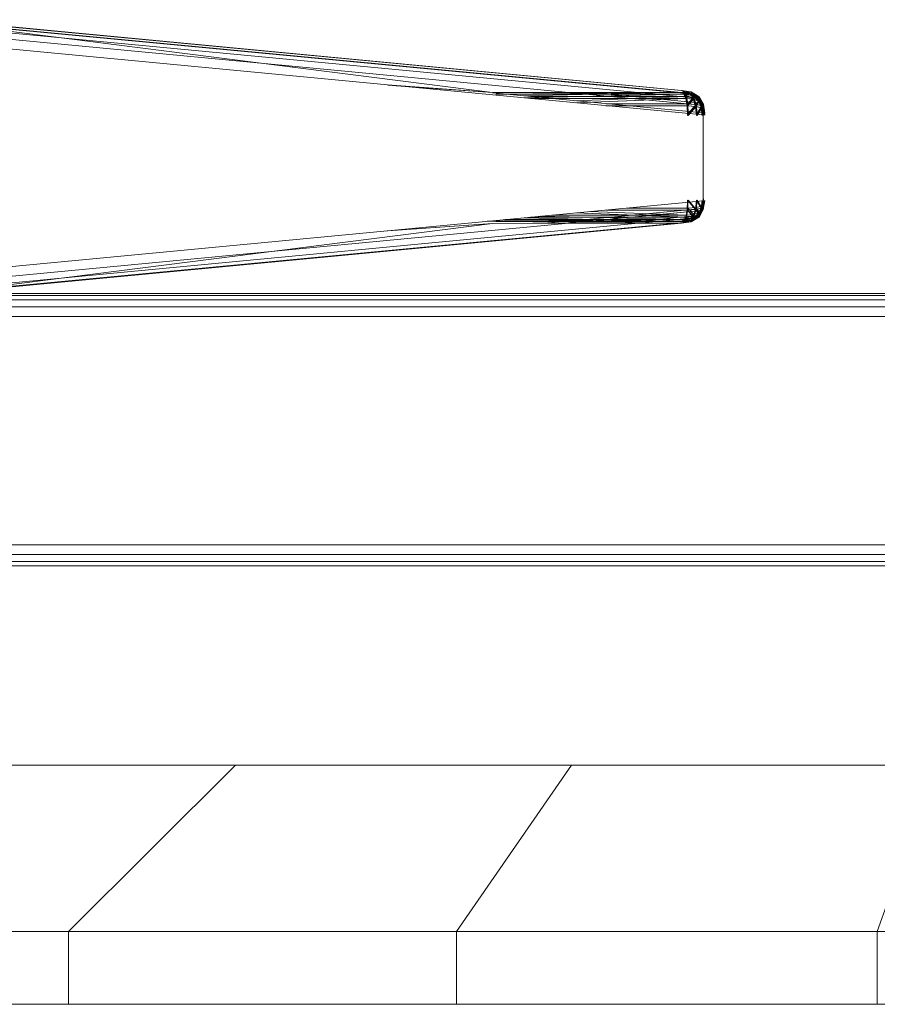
# Model space of a CAD drawing. Header units: millimetres. Extents: x 1 to 3476, y -521 to 159.
# Tile 40 of 130: x 1132 to 1155, y 133 to 159. Entities that reach past the tile are written whole.
import ezdxf

# ---------------------------------------------------------------- set-up
doc = ezdxf.new("R2010")
doc.units = ezdxf.units.MM
doc.layers.add('VG491211CA_dwg', color=8, linetype='Continuous', lineweight=9)

# ---------------------------------------------------------------- blocks, each defined once
blk = doc.blocks.new('VG491211CA_dwg-300031-Północ')
at = {"color": 18, "lineweight": 9}
for p, q in [((-777.657, 158.862), (-757.66, 156.965)), ((-777.657, 158.862), (-762.703, 156.97)), ((-757.646, 156.965), (-777.624, 158.862)), ((-762.705, 156.97), (-777.624, 158.862)), ((-777.615, 158.915), (-757.645, 157.018)), ((-757.644, 157.018), (-777.598, 158.915)), ((-757.392, 156.928), (-777.286, 158.817)), ((-757.211, 156.817), (-777.045, 158.7)), ((-776.901, 158.509), (-757.102, 156.63)), ((-776.852, 158.246), (-757.066, 156.367)), ((-762.703, 156.97), (-765.508, 157.169)), ((-765.502, 157.168), (-762.705, 156.97)), ((-762.703, 156.97), (-765.283, 157.147)), ((-762.705, 156.97), (-757.646, 156.965)), ((-757.66, 156.965), (-762.703, 156.97)), ((-762.611, 156.924), (-757.646, 156.965)), ((-761.875, 156.878), (-757.569, 156.975)), ((-757.57, 156.975), (-761.874, 156.878)), ((-757.116, 156.63), (-760.68, 156.968)), ((-757.1, 156.683), (-760.088, 156.967)), ((-760.085, 156.967), (-757.099, 156.683)), ((-757.225, 156.817), (-758.795, 156.966)), ((-757.66, 156.965), (-757.406, 156.928)), ((-757.66, 156.965), (-757.354, 156.885)), ((-757.646, 156.965), (-757.571, 156.921)), ((-757.392, 156.928), (-757.646, 156.965)), ((-757.646, 156.965), (-757.341, 156.885)), ((-757.645, 157.018), (-757.391, 156.982)), ((-757.645, 157.018), (-757.339, 156.938)), ((-757.644, 157.018), (-757.569, 156.975)), ((-757.39, 156.982), (-757.644, 157.018)), ((-757.644, 157.018), (-757.338, 156.938)), ((-757.516, 156.858), (-757.57, 156.975)), ((-757.339, 156.938), (-757.57, 156.975)), ((-757.57, 156.975), (-757.322, 156.84)), ((-757.569, 156.975), (-757.516, 156.858)), ((-757.569, 156.975), (-757.321, 156.84)), ((-757.569, 156.975), (-757.338, 156.938)), ((-757.391, 156.982), (-757.209, 156.87)), ((-757.391, 156.982), (-757.168, 156.846)), ((-757.391, 156.982), (-757.339, 156.938)), ((-757.208, 156.87), (-757.39, 156.982)), ((-757.338, 156.938), (-757.39, 156.982)), ((-757.39, 156.982), (-757.167, 156.846)), ((-762.703, 156.957), (-757.062, 156.421)), ((-762.611, 156.924), (-757.571, 156.921)), ((-757.585, 156.921), (-761.855, 156.822)), ((-761.855, 156.822), (-757.571, 156.921)), ((-761.684, 156.806), (-757.531, 156.805)), ((-757.518, 156.805), (-761.684, 156.806)), ((-757.516, 156.858), (-761.675, 156.859)), ((-761.675, 156.859), (-757.516, 156.858)), ((-757.516, 156.858), (-760.506, 156.748)), ((-760.505, 156.748), (-757.516, 156.858)), ((-760.485, 156.692), (-757.531, 156.805)), ((-757.518, 156.805), (-760.484, 156.692)), ((-757.531, 156.805), (-757.585, 156.921)), ((-757.354, 156.885), (-757.585, 156.921)), ((-757.585, 156.921), (-757.337, 156.786)), ((-757.571, 156.921), (-757.518, 156.805)), ((-757.571, 156.921), (-757.324, 156.786)), ((-757.571, 156.921), (-757.341, 156.885)), ((-757.499, 156.615), (-757.531, 156.805)), ((-757.531, 156.805), (-757.337, 156.786)), ((-757.518, 156.805), (-757.486, 156.615)), ((-757.324, 156.786), (-757.518, 156.805)), ((-757.516, 156.858), (-757.483, 156.668)), ((-757.484, 156.668), (-757.516, 156.858)), ((-757.321, 156.84), (-757.516, 156.858)), ((-757.516, 156.858), (-757.322, 156.84)), ((-757.499, 156.615), (-757.337, 156.786)), ((-757.486, 156.615), (-757.324, 156.786)), ((-757.484, 156.668), (-757.322, 156.84)), ((-757.483, 156.668), (-757.321, 156.84)), ((-757.406, 156.928), (-757.225, 156.817)), ((-757.406, 156.928), (-757.184, 156.792)), ((-757.406, 156.928), (-757.354, 156.885)), ((-757.211, 156.817), (-757.392, 156.928)), ((-757.341, 156.885), (-757.392, 156.928)), ((-757.392, 156.928), (-757.17, 156.792)), ((-757.184, 156.792), (-757.354, 156.885)), ((-757.354, 156.885), (-757.19, 156.732)), ((-757.354, 156.885), (-757.337, 156.786)), ((-757.324, 156.786), (-757.341, 156.885)), ((-757.341, 156.885), (-757.176, 156.732)), ((-757.341, 156.885), (-757.17, 156.792)), ((-757.168, 156.846), (-757.339, 156.938)), ((-757.339, 156.938), (-757.175, 156.785)), ((-757.339, 156.938), (-757.322, 156.84)), ((-757.321, 156.84), (-757.338, 156.938)), ((-757.338, 156.938), (-757.174, 156.785)), ((-757.338, 156.938), (-757.167, 156.846)), ((-757.337, 156.786), (-757.19, 156.732)), ((-757.337, 156.786), (-757.274, 156.597)), ((-757.176, 156.732), (-757.324, 156.786)), ((-757.261, 156.597), (-757.324, 156.786)), ((-757.322, 156.84), (-757.175, 156.785)), ((-757.322, 156.84), (-757.259, 156.65)), ((-757.174, 156.785), (-757.321, 156.84)), ((-757.258, 156.65), (-757.321, 156.84)), ((-757.274, 156.597), (-757.19, 156.732)), ((-757.261, 156.597), (-757.176, 156.732)), ((-757.259, 156.65), (-757.175, 156.785)), ((-757.258, 156.65), (-757.174, 156.785)), ((-757.225, 156.817), (-757.116, 156.63)), ((-757.184, 156.792), (-757.225, 156.817)), ((-757.102, 156.63), (-757.211, 156.817)), ((-757.17, 156.792), (-757.211, 156.817)), ((-757.209, 156.87), (-757.1, 156.683)), ((-757.168, 156.846), (-757.209, 156.87)), ((-757.099, 156.683), (-757.208, 156.87)), ((-757.167, 156.846), (-757.208, 156.87)), ((-757.19, 156.732), (-757.184, 156.792)), ((-757.19, 156.732), (-757.12, 156.562)), ((-757.082, 156.604), (-757.19, 156.732)), ((-757.082, 156.604), (-757.184, 156.792)), ((-757.116, 156.63), (-757.184, 156.792)), ((-757.176, 156.732), (-757.17, 156.792)), ((-757.069, 156.604), (-757.176, 156.732)), ((-757.106, 156.562), (-757.176, 156.732)), ((-757.175, 156.785), (-757.168, 156.846)), ((-757.175, 156.785), (-757.104, 156.615)), ((-757.067, 156.658), (-757.175, 156.785)), ((-757.174, 156.785), (-757.167, 156.846)), ((-757.065, 156.658), (-757.174, 156.785)), ((-757.103, 156.615), (-757.174, 156.785)), ((-757.17, 156.792), (-757.069, 156.604)), ((-757.102, 156.63), (-757.17, 156.792)), ((-757.067, 156.658), (-757.168, 156.846)), ((-757.1, 156.683), (-757.168, 156.846)), ((-757.167, 156.846), (-757.065, 156.658)), ((-757.099, 156.683), (-757.167, 156.846)), ((-759.673, 156.615), (-757.499, 156.615)), ((-757.486, 156.615), (-759.673, 156.615)), ((-757.483, 156.668), (-759.666, 156.668)), ((-759.666, 156.668), (-757.484, 156.668)), ((-757.488, 156.351), (-757.499, 156.615)), ((-757.499, 156.615), (-757.274, 156.597)), ((-757.488, 156.351), (-757.274, 156.597)), ((-757.486, 156.615), (-757.475, 156.351)), ((-757.261, 156.597), (-757.486, 156.615)), ((-757.474, 156.405), (-757.484, 156.668)), ((-757.484, 156.668), (-757.259, 156.65)), ((-757.483, 156.668), (-757.473, 156.405)), ((-757.258, 156.65), (-757.483, 156.668)), ((-757.475, 156.351), (-757.261, 156.597)), ((-757.474, 156.405), (-757.259, 156.65)), ((-757.473, 156.405), (-757.258, 156.65)), ((-757.274, 156.597), (-757.12, 156.562)), ((-757.274, 156.597), (-757.245, 156.352)), ((-757.106, 156.562), (-757.261, 156.597)), ((-757.232, 156.352), (-757.261, 156.597)), ((-757.259, 156.65), (-757.104, 156.615)), ((-757.259, 156.65), (-757.23, 156.406)), ((-757.103, 156.615), (-757.258, 156.65)), ((-757.229, 156.406), (-757.258, 156.65)), ((-757.245, 156.352), (-757.12, 156.562)), ((-757.232, 156.352), (-757.106, 156.562)), ((-757.23, 156.406), (-757.104, 156.615)), ((-757.229, 156.406), (-757.103, 156.615)), ((-757.12, 156.562), (-757.082, 156.604)), ((-757.12, 156.562), (-757.096, 156.355)), ((-757.041, 156.36), (-757.12, 156.562)), ((-757.116, 156.63), (-757.079, 156.367)), ((-757.082, 156.604), (-757.116, 156.63)), ((-757.069, 156.604), (-757.106, 156.562)), ((-757.027, 156.36), (-757.106, 156.562)), ((-757.082, 156.355), (-757.106, 156.562)), ((-757.104, 156.615), (-757.067, 156.658)), ((-757.104, 156.615), (-757.08, 156.409)), ((-757.025, 156.414), (-757.104, 156.615)), ((-757.065, 156.658), (-757.103, 156.615)), ((-757.024, 156.414), (-757.103, 156.615)), ((-757.079, 156.409), (-757.103, 156.615)), ((-757.066, 156.367), (-757.102, 156.63)), ((-757.102, 156.63), (-757.069, 156.604)), ((-757.1, 156.683), (-757.063, 156.421)), ((-757.067, 156.658), (-757.1, 156.683)), ((-757.062, 156.421), (-757.099, 156.683)), ((-757.099, 156.683), (-757.065, 156.658)), ((-757.041, 156.36), (-757.082, 156.604)), ((-757.079, 156.367), (-757.082, 156.604)), ((-757.069, 156.604), (-757.027, 156.36)), ((-757.066, 156.367), (-757.069, 156.604)), ((-757.025, 156.414), (-757.067, 156.658)), ((-757.063, 156.421), (-757.067, 156.658)), ((-757.065, 156.658), (-757.024, 156.414)), ((-757.062, 156.421), (-757.065, 156.658)), ((-757.066, 156.367), (-757.066, 154.071)), ((-757.066, 154.071), (-776.852, 152.192)), ((-757.499, 153.823), (-757.488, 154.087)), ((-757.488, 154.087), (-757.274, 153.841)), ((-757.475, 154.087), (-757.486, 153.823)), ((-757.475, 154.087), (-757.261, 153.841)), ((-757.245, 154.086), (-757.274, 153.841)), ((-757.261, 153.841), (-757.232, 154.086)), ((-757.245, 154.086), (-757.12, 153.876)), ((-757.232, 154.086), (-757.106, 153.876)), ((-757.096, 154.083), (-757.12, 153.876)), ((-757.041, 154.078), (-757.12, 153.876)), ((-757.079, 154.071), (-757.116, 153.808)), ((-757.106, 153.876), (-757.082, 154.083)), ((-757.027, 154.078), (-757.106, 153.876)), ((-757.102, 153.808), (-757.066, 154.071)), ((-757.063, 154.124), (-757.1, 153.862)), ((-757.099, 153.862), (-757.062, 154.124)), ((-757.082, 153.834), (-757.041, 154.078)), ((-757.079, 154.071), (-757.082, 153.834)), ((-757.027, 154.078), (-757.069, 153.834)), ((-757.066, 154.071), (-757.069, 153.834)), ((-757.102, 153.808), (-776.891, 151.93)), ((-757.099, 153.862), (-761.225, 153.47)), ((-760.68, 153.47), (-757.116, 153.808)), ((-760.658, 153.524), (-757.1, 153.862)), ((-757.499, 153.823), (-759.673, 153.823)), ((-759.673, 153.823), (-757.486, 153.823)), ((-759.108, 153.877), (-757.483, 153.877)), ((-757.484, 153.877), (-759.108, 153.877)), ((-757.531, 153.633), (-757.499, 153.823)), ((-757.486, 153.823), (-757.518, 153.633)), ((-757.483, 153.877), (-757.516, 153.687)), ((-757.516, 153.687), (-757.484, 153.877)), ((-757.274, 153.841), (-757.499, 153.823)), ((-757.499, 153.823), (-757.337, 153.652)), ((-757.486, 153.823), (-757.261, 153.841)), ((-757.486, 153.823), (-757.324, 153.652)), ((-757.259, 153.895), (-757.484, 153.877)), ((-757.484, 153.877), (-757.322, 153.705)), ((-757.483, 153.877), (-757.258, 153.895)), ((-757.483, 153.877), (-757.321, 153.705)), ((-757.274, 153.841), (-757.337, 153.652)), ((-757.324, 153.652), (-757.261, 153.841)), ((-757.259, 153.895), (-757.322, 153.705)), ((-757.321, 153.705), (-757.258, 153.895)), ((-757.12, 153.876), (-757.274, 153.841)), ((-757.274, 153.841), (-757.19, 153.706)), ((-757.261, 153.841), (-757.106, 153.876)), ((-757.261, 153.841), (-757.176, 153.706)), ((-757.104, 153.93), (-757.259, 153.895)), ((-757.259, 153.895), (-757.175, 153.76)), ((-757.258, 153.895), (-757.103, 153.93)), ((-757.258, 153.895), (-757.174, 153.76)), ((-757.116, 153.808), (-757.225, 153.621)), ((-757.211, 153.621), (-757.102, 153.808)), ((-757.1, 153.862), (-757.209, 153.675)), ((-757.208, 153.675), (-757.099, 153.862)), ((-757.12, 153.876), (-757.19, 153.706)), ((-757.082, 153.834), (-757.19, 153.706)), ((-757.184, 153.646), (-757.082, 153.834)), ((-757.116, 153.808), (-757.184, 153.646)), ((-757.176, 153.706), (-757.106, 153.876)), ((-757.069, 153.834), (-757.176, 153.706)), ((-757.104, 153.93), (-757.175, 153.76)), ((-757.067, 153.887), (-757.175, 153.76)), ((-757.174, 153.76), (-757.103, 153.93)), ((-757.065, 153.887), (-757.174, 153.76)), ((-757.069, 153.834), (-757.17, 153.646)), ((-757.102, 153.808), (-757.17, 153.646)), ((-757.168, 153.699), (-757.067, 153.887)), ((-757.1, 153.862), (-757.168, 153.699)), ((-757.065, 153.887), (-757.167, 153.699)), ((-757.099, 153.862), (-757.167, 153.699)), ((-757.082, 153.834), (-757.12, 153.876)), ((-757.116, 153.808), (-757.082, 153.834)), ((-757.106, 153.876), (-757.069, 153.834)), ((-757.067, 153.887), (-757.104, 153.93)), ((-757.103, 153.93), (-757.065, 153.887)), ((-757.069, 153.834), (-757.102, 153.808)), ((-757.1, 153.862), (-757.067, 153.887)), ((-757.065, 153.887), (-757.099, 153.862)), ((-777.007, 151.742), (-757.211, 153.621)), ((-757.644, 153.527), (-762.399, 153.564)), ((-757.569, 153.57), (-762.365, 153.568)), ((-761.855, 153.616), (-757.585, 153.517)), ((-757.571, 153.517), (-761.855, 153.616)), ((-757.531, 153.633), (-761.684, 153.632)), ((-761.684, 153.632), (-757.518, 153.633)), ((-757.569, 153.57), (-761.425, 153.657)), ((-761.424, 153.657), (-757.57, 153.57)), ((-761.118, 153.686), (-757.516, 153.687)), ((-757.516, 153.687), (-761.118, 153.686)), ((-757.531, 153.633), (-760.485, 153.746)), ((-760.484, 153.746), (-757.518, 153.633)), ((-760.104, 153.782), (-757.516, 153.687)), ((-757.516, 153.687), (-760.103, 153.782)), ((-759.345, 153.472), (-757.208, 153.675)), ((-757.225, 153.621), (-758.795, 153.472)), ((-757.209, 153.675), (-758.777, 153.526)), ((-757.66, 153.473), (-757.354, 153.553)), ((-757.646, 153.473), (-757.341, 153.553)), ((-757.645, 153.527), (-757.339, 153.607)), ((-757.391, 153.563), (-757.645, 153.527)), ((-757.644, 153.527), (-757.338, 153.607)), ((-757.569, 153.57), (-757.644, 153.527)), ((-757.644, 153.527), (-757.39, 153.563)), ((-757.585, 153.517), (-757.337, 153.652)), ((-757.585, 153.517), (-757.531, 153.633)), ((-757.585, 153.517), (-757.354, 153.553)), ((-757.571, 153.517), (-757.324, 153.652)), ((-757.518, 153.633), (-757.571, 153.517)), ((-757.341, 153.553), (-757.571, 153.517)), ((-757.57, 153.57), (-757.322, 153.705)), ((-757.57, 153.57), (-757.516, 153.687)), ((-757.57, 153.57), (-757.339, 153.607)), ((-757.569, 153.57), (-757.321, 153.705)), ((-757.516, 153.687), (-757.569, 153.57)), ((-757.338, 153.607), (-757.569, 153.57)), ((-757.337, 153.652), (-757.531, 153.633)), ((-757.518, 153.633), (-757.324, 153.652)), ((-757.516, 153.687), (-757.321, 153.705)), ((-757.322, 153.705), (-757.516, 153.687)), ((-757.406, 153.51), (-757.184, 153.646)), ((-757.225, 153.621), (-757.406, 153.51)), ((-757.354, 153.553), (-757.406, 153.51)), ((-757.392, 153.51), (-757.17, 153.646)), ((-757.392, 153.51), (-757.211, 153.621)), ((-757.392, 153.51), (-757.341, 153.553)), ((-757.391, 153.563), (-757.168, 153.699)), ((-757.209, 153.675), (-757.391, 153.563)), ((-757.339, 153.607), (-757.391, 153.563)), ((-757.39, 153.563), (-757.167, 153.699)), ((-757.39, 153.563), (-757.208, 153.675)), ((-757.39, 153.563), (-757.338, 153.607)), ((-757.354, 153.553), (-757.19, 153.706)), ((-757.337, 153.652), (-757.354, 153.553)), ((-757.354, 153.553), (-757.184, 153.646)), ((-757.341, 153.553), (-757.176, 153.706)), ((-757.341, 153.553), (-757.324, 153.652)), ((-757.17, 153.646), (-757.341, 153.553)), ((-757.339, 153.607), (-757.175, 153.76)), ((-757.322, 153.705), (-757.339, 153.607)), ((-757.339, 153.607), (-757.168, 153.699)), ((-757.338, 153.607), (-757.174, 153.76)), ((-757.338, 153.607), (-757.321, 153.705)), ((-757.167, 153.699), (-757.338, 153.607)), ((-757.19, 153.706), (-757.337, 153.652)), ((-757.324, 153.652), (-757.176, 153.706)), ((-757.175, 153.76), (-757.322, 153.705)), ((-757.321, 153.705), (-757.174, 153.76)), ((-757.184, 153.646), (-757.225, 153.621)), ((-757.211, 153.621), (-757.17, 153.646)), ((-757.168, 153.699), (-757.209, 153.675)), ((-757.208, 153.675), (-757.167, 153.699)), ((-757.19, 153.706), (-757.184, 153.646)), ((-757.17, 153.646), (-757.176, 153.706)), ((-757.175, 153.76), (-757.168, 153.699)), ((-757.167, 153.699), (-757.174, 153.76)), ((-757.66, 153.473), (-777.474, 151.594)), ((-762.703, 153.468), (-777.474, 151.595)), ((-777.471, 151.591), (-757.646, 153.473)), ((-777.471, 151.591), (-762.705, 153.468)), ((-777.2, 151.629), (-757.392, 153.51)), ((-765.51, 153.269), (-762.703, 153.468)), ((-762.705, 153.468), (-765.504, 153.27)), ((-757.644, 153.527), (-762.848, 153.522)), ((-762.848, 153.522), (-757.645, 153.527)), ((-757.646, 153.473), (-762.705, 153.468)), ((-762.703, 153.468), (-757.66, 153.473)), ((-757.571, 153.517), (-762.611, 153.514)), ((-757.646, 153.473), (-762.611, 153.514)), ((-757.406, 153.51), (-757.66, 153.473)), ((-757.571, 153.517), (-757.646, 153.473)), ((-757.646, 153.473), (-757.392, 153.51)), ((-707.235, 151.538), (-776.461, 151.538)), ((-707.004, 151.592), (-776.436, 151.592)), ((-776.761, 151.238), (-706.935, 151.238)), ((-776.573, 151.426), (-707.122, 151.426)), ((-777.023, 150.976), (-706.672, 150.976)), ((-706.672, 144.873), (-777.023, 144.873)), ((-706.935, 144.61), (-776.761, 144.61)), ((-707.122, 144.423), (-776.573, 144.423)), ((-776.461, 144.31), (-707.235, 144.31)), ((-777.45, 138.977), (-769.576, 138.977)), ((-769.576, 138.977), (-774.042, 134.525)), ((-769.576, 138.977), (-760.593, 138.977)), ((-760.593, 138.977), (-763.669, 134.525)), ((-760.593, 138.977), (-750.845, 138.977)), ((-750.845, 138.977), (-752.413, 134.525)), ((-783.134, 134.525), (-774.042, 134.525)), ((-774.042, 134.525), (-763.669, 134.525)), ((-774.042, 134.525), (-774.042, 132.579)), ((-763.669, 134.525), (-752.413, 134.525)), ((-763.669, 134.525), (-763.669, 132.579)), ((-752.413, 134.525), (-740.708, 134.525)), ((-752.413, 134.525), (-752.413, 132.579)), ((-5.067, 132.579), (-903.786, 132.579))]:
    blk.add_line(p, q, dxfattribs=at)

msp = doc.modelspace()

# ---------------------------------------------------------------- block references
at = {"layer": 'VG491211CA_dwg', "color": 18}
msp.add_blockref('VG491211CA_dwg-300031-Północ', (1906.949, 0), dxfattribs=at)

doc.saveas('drawing.dxf')
